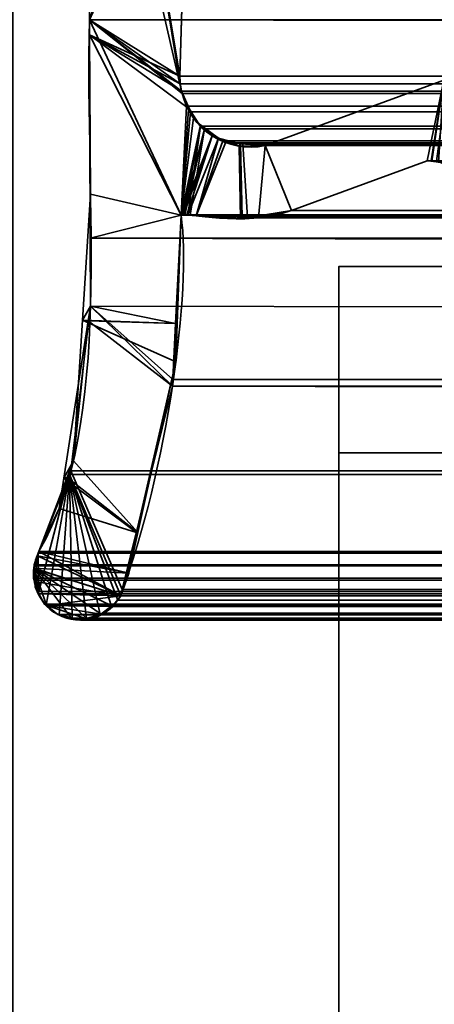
# Model space of a CAD drawing. Header units: millimetres. Extents: x -603 to 3703, y -120 to 249.
# Tile 51 of 99: x -412.42 to -407.98, y -7.91 to 2.65. Entities that reach past the tile are written whole.
import ezdxf

# ---------------------------------------------------------------- set-up
doc = ezdxf.new("R2010")
doc.units = ezdxf.units.MM
doc.layers.add('151', color=7, linetype='Continuous', true_color=0xffffff)

# ---------------------------------------------------------------- blocks, each defined once
blk = doc.blocks.new('UG_SURFACE_001')
at = {"layer": '151', "color": 252, "linetype": 'Continuous', "lineweight": 35}
for points in [[(602.5, -30, 2213), (602.5, 229.8, 2213), (-602.5, 229.8, 2213), (-602.5, -30, 2213)], [(-452.5, -30, 2063), (-452.5, 229.8, 2063), (452.5, 229.8, 2063), (452.5, -30, 2063)]]:
    blk.add_3dface(points, dxfattribs=at)
blk = doc.blocks.new('UG_SURFACE_009')
at = {"layer": '151', "color": 43, "linetype": 'Continuous', "lineweight": 35}
for points in [[(-409, 0, 2017), (-409, -49, 2017), (409, -49, 2017), (409, 0, 2017)], [(-409, 0, 2), (-370, 0, 951.5), (-344, 0, 948)], [(-409, 0, 2), (-409, 0, 2017), (-370, 0, 1186.5), (-370, 0, 951.5)], [(-344, 0, 948), (-318, 0, 951.5), (409, 0, 2), (-409, 0, 2)], [(-409, 0, 2017), (-344, 0, 1190), (-370, 0, 1186.5)], [(-318, 0, 1186.5), (-344, 0, 1190), (-409, 0, 2017), (409, 0, 2017)], [(-409, 0, 2017), (-409, 0, 2), (-409, -19.5, 23.5), (-409, -19.5, 24.884)], [(-409, -49, 2017), (-409, 0, 2017), (-409, -20.732, 30.5), (-409, -33.268, 30.5)], [(-409, -20.732, 30.5), (-409, 0, 2017), (-409, -19.5, 24.884)], [(-409, 0, 2), (409, 0, 2), (409, -2), (-409, -2)], [(-409, -19.5, 23.5), (-409, 0, 2), (-409, -2), (-409, -23.5, 12.5)], [(-409, -47), (-409, -2), (409, -2), (409, -47)], [(-409, -2), (-409, -47), (-409, -30.5, 12.5), (-409, -23.5, 12.5)]]:
    blk.add_3dface(points, dxfattribs=at)
blk = doc.blocks.new('UG_SURFACE_071')
at = {"layer": '151', "color": 7, "linetype": 'Continuous', "lineweight": 35}
for points in [[(-410.688, 1.878, 2019.188), (-411.589, 7.354, 2020.089), (-411.632, 6.018, 2020.132), (-411.628, 5.961, 2020.128)], [(-411.589, 7.354, 2020.089), (-410.701, 1.959, 2019.201), (-410.705, 2.041, 2019.205)], [(-411.589, 7.354, 2020.089), (-410.688, 1.878, 2019.188), (-410.701, 1.959, 2019.201)], [(-410.705, 2.041, 2019.205), (-410.622, 4.971, 2019.122), (-411.589, 7.354, 2020.089)], [(-411.675, 2.646, -7), (-410.427, 6.41, -7), (-410.589, 5.124, -7), (-410.597, 5.089, -7)], [(-410.427, 6.41, -7), (-411.675, 2.646, -7), (-411.628, 5.961, -7)], [(-411.675, 2.646, 2020.175), (-411.628, 5.961, 2020.128), (-411.628, 5.961, -7), (-411.675, 2.646, -7)], [(-411.628, 5.961, 2020.128), (-411.675, 2.646, 2020.175), (-411.674, 2.485, 2020.174), (-410.688, 1.878, 2019.188)], [(-410.597, 5.089, -7), (-410.622, 4.971, -7), (-411.675, 2.646, -7)], [(-410.622, 4.971, -7), (-410.705, 2.041, -7), (-411.674, 2.485, -7), (-411.675, 2.646, -7)], [(-410.705, 2.041, -7), (-410.622, 4.971, -7), (-410.622, 4.971, 2019.122), (-410.705, 2.041, 2019.205)], [(-411.675, 2.646, -7), (-411.674, 2.485, -7), (-411.674, 2.485, 2020.174)], [(-411.674, 2.485, 2020.174), (-411.675, 2.646, 2020.175), (-411.675, 2.646, -7)], [(-411.664, 0.776, 2020.164), (-411.674, 2.485, -7), (-411.665, -0.426, -7)], [(-411.664, 0.776, 2020.164), (-411.674, 2.485, 2020.174), (-411.674, 2.485, -7)], [(-411.674, 2.485, -7), (-410.688, 1.878, -7), (-410.604, 1.688, -7)], [(-411.674, 2.485, -7), (-410.705, 2.041, -7), (-410.701, 1.959, -7)], [(-410.701, 1.959, -7), (-410.688, 1.878, -7), (-411.674, 2.485, -7)], [(-410.604, 1.688, -7), (-410.561, 1.592, -7), (-410.693, 0.55, -7), (-411.674, 2.485, -7)], [(-411.665, -0.426, -7), (-411.674, 2.485, -7), (-410.693, 0.55, -7), (-410.752, -0.613, -7)], [(-411.674, 2.485, 2020.174), (-410.693, 0.55, 2019.192), (-410.636, 1.719, 2019.136), (-410.688, 1.878, 2019.188)], [(-410.693, 0.55, 2019.192), (-411.674, 2.485, 2020.174), (-411.664, 0.776, 2020.164)], [(-410.701, 1.959, -7), (-410.705, 2.041, -7), (-410.705, 2.041, 2019.205), (-410.701, 1.959, 2019.201)], [(-410.701, 1.959, 2019.201), (-410.688, 1.878, 2019.188), (-410.688, 1.878, -7), (-410.701, 1.959, -7)], [(-409.79, 1.295, -7), (-407.873, 1.997, -7), (-408.051, 1.133, -7), (-409.508, 0.599, -7)], [(-409.508, 0.599, 2018.008), (-408.051, 1.133, 2016.551), (-407.873, 1.997, 2016.373), (-409.79, 1.295, 2018.29)], [(-407.873, 1.997, -7), (-409.79, 1.295, -7), (-409.79, 1.295, 2018.29), (-407.873, 1.997, 2016.373)], [(-408.01, 1.131, -7), (-408.051, 1.133, -7), (-407.873, 1.997, -7)], [(-407.873, 1.997, 2016.373), (-408.051, 1.133, 2016.551), (-408.01, 1.128, 2016.51)], [(-407.873, 1.997, -7), (-407.835, 1.996, -7), (-407.953, 1.129, -7), (-408.01, 1.131, -7)], [(-408.01, 1.128, 2016.51), (-407.932, 1.119, 2016.433), (-407.873, 1.997, 2016.373)], [(-410.688, 1.878, -7), (-410.636, 1.719, 2019.136), (-410.614, 1.687, 2019.114)], [(-410.688, 1.878, -7), (-410.688, 1.878, 2019.188), (-410.636, 1.719, 2019.136)], [(-410.614, 1.687, 2019.114), (-410.604, 1.688, -7), (-410.688, 1.878, -7)], [(-410.614, 1.687, 2019.114), (-410.636, 1.719, 2019.136), (-410.693, 0.55, 2019.192)], [(-410.693, 0.55, 2019.192), (-410.486, 1.503, 2018.986), (-410.491, 1.51, 2018.991), (-410.614, 1.687, 2019.114)], [(-410.693, 0.55, -7), (-410.561, 1.592, -7), (-410.483, 1.518, -7)], [(-410.604, 1.688, -7), (-410.614, 1.687, 2019.114), (-410.491, 1.51, 2018.991)], [(-410.491, 1.51, 2018.991), (-410.561, 1.592, -7), (-410.604, 1.688, -7)], [(-410.491, 1.51, 2018.991), (-410.483, 1.518, -7), (-410.561, 1.592, -7)], [(-410.483, 1.518, -7), (-410.36, 1.401, -7), (-410.693, 0.55, -7)], [(-410.486, 1.503, 2018.986), (-410.693, 0.55, 2019.192), (-410.684, 0.553, 2019.184)], [(-410.684, 0.553, 2019.184), (-410.681, 0.554, 2019.181), (-410.486, 1.503, 2018.986)], [(-410.486, 1.503, 2018.986), (-410.681, 0.554, 2019.181), (-410.666, 0.553, 2019.166)], [(-410.486, 1.503, 2018.986), (-410.666, 0.553, 2019.166), (-410.622, 0.55, 2019.122)], [(-410.622, 0.55, 2019.122), (-410.532, 0.544, 2019.032), (-410.291, 1.376, 2018.791), (-410.486, 1.503, 2018.986)], [(-410.483, 1.518, -7), (-410.491, 1.51, 2018.991), (-410.486, 1.503, 2018.986)], [(-410.483, 1.518, -7), (-410.486, 1.503, 2018.986), (-410.291, 1.376, 2018.791)], [(-410.291, 1.376, 2018.791), (-410.36, 1.401, -7), (-410.483, 1.518, -7)], [(-410.684, 0.553, -7), (-410.693, 0.55, -7), (-410.36, 1.401, -7)], [(-410.36, 1.401, -7), (-410.666, 0.554, -7), (-410.684, 0.553, -7)], [(-410.684, 0.553, -7), (-410.684, 0.553, -7), (-410.36, 1.401, -7)], [(-410.36, 1.401, -7), (-410.63, 0.554, -7), (-410.666, 0.554, -7)], [(-410.622, 0.554, -7), (-410.63, 0.554, -7), (-410.36, 1.401, -7), (-410.291, 1.374, -7)], [(-410.291, 1.374, -7), (-410.071, 1.288, -7), (-410.057, 0.511, -7), (-410.622, 0.554, -7)], [(-410.532, 0.544, 2019.032), (-410.215, 1.327, 2018.715), (-410.291, 1.376, 2018.791)], [(-410.291, 1.376, 2018.791), (-410.291, 1.374, -7), (-410.36, 1.401, -7)], [(-410.291, 1.374, -7), (-410.291, 1.376, 2018.791), (-410.215, 1.327, 2018.715)], [(-410.291, 1.374, -7), (-410.215, 1.327, 2018.715), (-410.054, 1.315, 2018.554)], [(-410.054, 1.315, 2018.554), (-410.071, 1.288, -7), (-410.291, 1.374, -7)], [(-410.054, 1.315, 2018.554), (-410.215, 1.327, 2018.715), (-410.532, 0.544, 2019.032), (-410.038, 0.527, 2018.538)], [(-410.054, 1.315, 2018.554), (-410.055, 1.289, -7), (-410.071, 1.288, -7)], [(-410.039, 0.513, -7), (-410.071, 1.288, -7), (-410.055, 1.289, -7)], [(-410.039, 0.513, -7), (-410.057, 0.511, -7), (-410.071, 1.288, -7)], [(-410.055, 1.289, -7), (-410.054, 1.315, 2018.554), (-409.79, 1.295, 2018.29)], [(-410.055, 1.289, -7), (-409.79, 1.295, -7), (-409.508, 0.599, -7), (-410.039, 0.513, -7)], [(-409.79, 1.295, 2018.29), (-409.79, 1.295, -7), (-410.055, 1.289, -7)], [(-410.038, 0.527, 2018.538), (-409.862, 0.521, 2018.362), (-409.79, 1.295, 2018.29), (-410.054, 1.315, 2018.554)], [(-409.79, 1.295, 2018.29), (-409.862, 0.521, 2018.362), (-409.508, 0.599, 2018.008)], [(-408.051, 1.133, 2016.551), (-409.508, 0.599, 2018.008), (-409.508, 0.599, -7), (-408.051, 1.133, -7)], [(-408.051, 1.133, -7), (-408.01, 1.131, -7), (-408.01, 1.128, 2016.51)], [(-408.01, 1.128, 2016.51), (-408.051, 1.133, 2016.551), (-408.051, 1.133, -7)], [(-408.01, 1.131, -7), (-407.953, 1.129, -7), (-407.932, 1.119, 2016.433)], [(-407.932, 1.119, 2016.433), (-408.01, 1.128, 2016.51), (-408.01, 1.131, -7)], [(-411.665, -0.426, -7), (-411.751, -0.578, 2020.251), (-411.664, 0.776, 2020.164)], [(-410.734, -0.613, 2019.234), (-410.693, 0.55, 2019.192), (-411.664, 0.776, 2020.164), (-411.751, -0.578, 2020.251)], [(-410.752, -0.613, -7), (-410.693, 0.55, -7), (-410.693, 0.55, 2019.192)], [(-410.693, 0.55, 2019.192), (-410.734, -0.613, 2019.234), (-410.752, -0.613, -7)], [(-410.693, 0.55, -7), (-410.684, 0.553, -7), (-410.684, 0.553, 2019.184)], [(-410.684, 0.553, 2019.184), (-410.693, 0.55, 2019.192), (-410.693, 0.55, -7)], [(-410.684, 0.553, -7), (-410.666, 0.554, -7), (-410.666, 0.553, 2019.166)], [(-410.666, 0.553, 2019.166), (-410.681, 0.554, 2019.181), (-410.684, 0.553, -7)], [(-410.681, 0.554, 2019.181), (-410.684, 0.553, 2019.184), (-410.684, 0.553, -7)], [(-410.684, 0.553, -7), (-410.684, 0.553, -7), (-410.684, 0.553, 2019.184)], [(-410.666, 0.554, -7), (-410.63, 0.554, -7), (-410.622, 0.55, 2019.122)], [(-410.622, 0.55, 2019.122), (-410.666, 0.553, 2019.166), (-410.666, 0.554, -7)], [(-410.63, 0.554, -7), (-410.622, 0.554, -7), (-410.622, 0.55, 2019.122)], [(-410.622, 0.554, -7), (-410.057, 0.511, -7), (-410.038, 0.527, 2018.538)], [(-410.038, 0.527, 2018.538), (-410.532, 0.544, 2019.032), (-410.622, 0.554, -7)], [(-410.532, 0.544, 2019.032), (-410.622, 0.55, 2019.122), (-410.622, 0.554, -7)], [(-410.039, 0.513, -7), (-409.508, 0.599, -7), (-409.508, 0.599, 2018.008)], [(-409.508, 0.599, 2018.008), (-409.862, 0.521, 2018.362), (-410.039, 0.513, -7)], [(-410.057, 0.511, -7), (-410.039, 0.513, -7), (-410.038, 0.527, 2018.538)], [(-409.862, 0.521, 2018.362), (-410.038, 0.527, 2018.538), (-410.039, 0.513, -7)], [(-411.665, -0.426, -7), (-411.69, -0.585, -7), (-411.751, -0.578, 2020.251)], [(-411.69, -0.585, -7), (-411.665, -0.426, -7), (-410.752, -0.613, -7)], [(-411.848, -2.085, 2020.348), (-411.69, -0.585, -7), (-411.952, -2.27, -7)], [(-410.786, -1.283, -7), (-411.173, -2.855, -7), (-411.952, -2.27, -7), (-411.69, -0.585, -7)], [(-411.848, -2.085, 2020.348), (-411.751, -0.578, 2020.251), (-411.69, -0.585, -7)], [(-411.751, -0.578, 2020.251), (-411.848, -2.085, 2020.348), (-411.158, -2.853, 2019.658), (-410.749, -1.025, 2019.249)], [(-410.749, -1.025, 2019.249), (-410.734, -0.613, 2019.234), (-411.751, -0.578, 2020.251)], [(-411.69, -0.585, -7), (-410.752, -0.613, -7), (-410.786, -1.283, -7)], [(-410.786, -1.283, -7), (-410.752, -0.613, -7), (-410.734, -0.613, 2019.234)], [(-410.734, -0.613, 2019.234), (-410.749, -1.025, 2019.249), (-410.786, -1.283, -7)], [(-410.749, -1.025, 2019.249), (-411.173, -2.855, -7), (-410.786, -1.283, -7)], [(-410.749, -1.025, 2019.249), (-411.158, -2.853, 2019.658), (-411.173, -2.855, -7)], [(-411.952, -2.27, -7), (-411.917, -2.265, 2020.417), (-411.848, -2.085, 2020.348)], [(-411.158, -2.853, 2019.658), (-411.848, -2.085, 2020.348), (-411.917, -2.265, 2020.417)], [(-412.218, -3.057, -7), (-412.218, -3.057, 2020.718), (-411.917, -2.265, 2020.417)], [(-411.917, -2.265, 2020.417), (-412.002, -2.598, -7), (-412.218, -3.057, -7)], [(-411.255, -3.289, 2019.755), (-411.158, -2.853, 2019.658), (-411.917, -2.265, 2020.417), (-412.218, -3.057, 2020.718)], [(-411.917, -2.265, 2020.417), (-411.952, -2.27, -7), (-412.002, -2.598, -7)], [(-411.173, -2.855, -7), (-412.002, -2.598, -7), (-411.952, -2.27, -7)], [(-412.218, -3.057, -7), (-412.002, -2.598, -7), (-411.173, -2.855, -7), (-411.34, -3.532, -7)], [(-411.34, -3.532, -7), (-411.173, -2.855, -7), (-411.158, -2.853, 2019.658)], [(-411.158, -2.853, 2019.658), (-411.255, -3.289, 2019.755), (-411.34, -3.532, -7)], [(-412.232, -3.103, -7), (-412.235, -3.104, 2020.735), (-412.218, -3.057, 2020.718)], [(-412.218, -3.057, 2020.718), (-412.235, -3.104, 2020.735), (-411.255, -3.289, 2019.755)], [(-412.218, -3.057, 2020.718), (-412.218, -3.057, -7), (-412.232, -3.103, -7)], [(-411.34, -3.532, -7), (-412.232, -3.103, -7), (-412.218, -3.057, -7)], [(-412.235, -3.104, 2020.735), (-412.232, -3.103, -7), (-412.273, -3.239, -7)], [(-411.34, -3.532, -7), (-412.273, -3.239, -7), (-412.232, -3.103, -7)], [(-412.273, -3.239, -7), (-412.27, -3.201, 2020.77), (-412.235, -3.104, 2020.735)], [(-412.235, -3.104, 2020.735), (-412.27, -3.201, 2020.77), (-412.272, -3.238, 2020.772), (-411.255, -3.289, 2019.755)], [(-412.273, -3.239, -7), (-412.277, -3.254, -7), (-412.267, -3.379, 2020.767)], [(-412.264, -3.38, -7), (-412.277, -3.254, -7), (-412.273, -3.239, -7), (-411.34, -3.532, -7)], [(-412.277, -3.254, -7), (-412.264, -3.38, -7), (-412.267, -3.379, 2020.767)], [(-412.276, -3.343, 2020.776), (-412.272, -3.238, 2020.772), (-412.273, -3.239, -7)], [(-412.272, -3.238, 2020.772), (-412.276, -3.343, 2020.776), (-412.267, -3.379, 2020.767)], [(-412.267, -3.379, 2020.767), (-412.276, -3.343, 2020.776), (-412.273, -3.239, -7)], [(-412.273, -3.239, -7), (-412.272, -3.238, 2020.772), (-412.27, -3.201, 2020.77)], [(-412.272, -3.238, 2020.772), (-412.224, -3.513, 2020.724), (-412.157, -3.621, 2020.657), (-412.136, -3.638, 2020.636)], [(-412.272, -3.238, 2020.772), (-411.876, -3.767, 2020.376), (-411.768, -3.794, 2020.268), (-411.708, -3.776, 2020.208)], [(-412.267, -3.379, 2020.767), (-412.239, -3.488, 2020.74), (-412.224, -3.513, 2020.724), (-412.272, -3.238, 2020.772)], [(-412.136, -3.638, 2020.636), (-412.017, -3.733, 2020.517), (-411.876, -3.767, 2020.376), (-412.272, -3.238, 2020.772)], [(-412.272, -3.238, 2020.772), (-411.435, -3.642, 2019.935), (-411.37, -3.58, 2019.87), (-411.34, -3.532, 2019.84)], [(-411.708, -3.776, 2020.208), (-411.549, -3.729, 2020.049), (-412.272, -3.238, 2020.772)], [(-411.549, -3.729, 2020.049), (-411.515, -3.718, 2020.015), (-411.435, -3.642, 2019.935), (-412.272, -3.238, 2020.772)], [(-411.34, -3.532, 2019.84), (-411.255, -3.289, 2019.755), (-412.272, -3.238, 2020.772)], [(-412.239, -3.488, 2020.74), (-412.267, -3.379, 2020.767), (-412.264, -3.38, -7)], [(-411.255, -3.289, 2019.755), (-411.34, -3.532, 2019.84), (-411.34, -3.532, -7)], [(-412.264, -3.38, -7), (-412.258, -3.437, -7), (-412.239, -3.488, 2020.74)], [(-412.218, -3.511, -7), (-412.258, -3.437, -7), (-412.264, -3.38, -7), (-411.34, -3.532, -7)], [(-412.258, -3.437, -7), (-412.218, -3.511, -7), (-412.224, -3.513, 2020.724)], [(-412.224, -3.513, 2020.724), (-412.239, -3.488, 2020.74), (-412.258, -3.437, -7)], [(-412.157, -3.621, 2020.657), (-412.224, -3.513, 2020.724), (-412.218, -3.511, -7)], [(-412.218, -3.511, -7), (-412.161, -3.616, -7), (-412.157, -3.621, 2020.657)], [(-411.34, -3.532, -7), (-412.134, -3.638, -7), (-412.161, -3.616, -7), (-412.218, -3.511, -7)], [(-412.134, -3.638, -7), (-411.34, -3.532, -7), (-411.434, -3.648, -7)], [(-411.37, -3.58, 2019.87), (-411.435, -3.642, 2019.935), (-411.434, -3.648, -7)], [(-411.434, -3.648, -7), (-411.34, -3.532, -7), (-411.34, -3.532, 2019.84)], [(-411.34, -3.532, 2019.84), (-411.37, -3.58, 2019.87), (-411.434, -3.648, -7)], [(-412.161, -3.616, -7), (-412.134, -3.638, -7), (-412.136, -3.638, 2020.636)], [(-412.136, -3.638, 2020.636), (-412.157, -3.621, 2020.657), (-412.161, -3.616, -7)], [(-412.017, -3.733, 2020.517), (-412.136, -3.638, 2020.636), (-412.134, -3.638, -7)], [(-412.134, -3.638, -7), (-412.017, -3.733, -7), (-412.017, -3.733, 2020.517)], [(-412.134, -3.638, -7), (-411.434, -3.648, -7), (-411.457, -3.676, -7), (-411.553, -3.728, -7)], [(-411.553, -3.728, -7), (-411.637, -3.773, -7), (-411.707, -3.78, -7), (-412.134, -3.638, -7)], [(-411.875, -3.775, -7), (-412.017, -3.733, -7), (-412.134, -3.638, -7), (-411.707, -3.78, -7)], [(-411.553, -3.728, -7), (-411.457, -3.676, -7), (-411.435, -3.642, 2019.935)], [(-411.435, -3.642, 2019.935), (-411.515, -3.718, 2020.015), (-411.553, -3.728, -7)], [(-411.457, -3.676, -7), (-411.434, -3.648, -7), (-411.435, -3.642, 2019.935)], [(-412.017, -3.733, -7), (-411.875, -3.775, -7), (-411.876, -3.767, 2020.376)], [(-411.876, -3.767, 2020.376), (-412.017, -3.733, 2020.517), (-412.017, -3.733, -7)], [(-411.768, -3.794, 2020.268), (-411.876, -3.767, 2020.376), (-411.875, -3.775, -7)], [(-411.875, -3.775, -7), (-411.819, -3.792, -7), (-411.768, -3.794, 2020.268)], [(-411.707, -3.78, -7), (-411.819, -3.792, -7), (-411.875, -3.775, -7)], [(-411.819, -3.792, -7), (-411.707, -3.78, -7), (-411.708, -3.776, 2020.208)], [(-411.708, -3.776, 2020.208), (-411.768, -3.794, 2020.268), (-411.819, -3.792, -7)], [(-411.549, -3.729, 2020.049), (-411.708, -3.776, 2020.208), (-411.637, -3.773, -7)], [(-411.708, -3.776, 2020.208), (-411.707, -3.78, -7), (-411.637, -3.773, -7)], [(-411.637, -3.773, -7), (-411.553, -3.728, -7), (-411.549, -3.729, 2020.049)], [(-411.515, -3.718, 2020.015), (-411.549, -3.729, 2020.049), (-411.553, -3.728, -7)]]:
    blk.add_3dface(points, dxfattribs=at)
blk = doc.blocks.new('UG_SURFACE_072')
at = {"layer": '151', "color": 7, "linetype": 'Continuous', "lineweight": 35}
for points in [[(-410.622, 4.971, 2019.122), (-410.705, 2.041, 2019.205), (-411.675, 2.646, 2020.175), (-411.628, 5.961, 2020.128)], [(411.675, 2.646, 2020.175), (411.628, 5.961, 2020.128), (-411.628, 5.961, 2020.128), (-411.675, 2.646, 2020.175)], [(-410.705, 2.041, 2019.205), (-410.622, 4.971, 2019.122), (410.622, 4.971, 2019.122), (410.705, 2.041, 2019.205)], [(-411.675, 2.646, 2020.175), (-410.688, 1.878, 2019.188), (-410.68, 1.854, 2019.18)], [(-411.675, 2.646, 2020.175), (-410.705, 2.041, 2019.205), (-410.701, 1.959, 2019.201)], [(-410.701, 1.959, 2019.201), (-410.688, 1.878, 2019.188), (-411.675, 2.646, 2020.175)], [(-410.68, 1.854, 2019.18), (-410.636, 1.719, 2019.136), (-410.693, 0.55, 2019.192), (-411.675, 2.646, 2020.175)], [(-411.667, 0.303, 2020.167), (-411.675, 2.646, 2020.175), (-410.693, 0.55, 2019.192)], [(411.664, 0.776, 2020.164), (-411.675, 2.646, 2020.175), (-411.667, 0.303, 2020.167)], [(411.664, 0.776, 2020.164), (411.675, 2.646, 2020.175), (-411.675, 2.646, 2020.175)], [(-410.701, 1.959, 2019.201), (-410.705, 2.041, 2019.205), (410.705, 2.041, 2019.205)], [(-410.701, 1.959, 2019.201), (410.705, 2.041, 2019.205), (410.701, 1.959, 2019.201)], [(410.701, 1.959, 2019.201), (410.688, 1.878, 2019.188), (-410.688, 1.878, 2019.188), (-410.701, 1.959, 2019.201)], [(-409.79, 1.295, 2018.29), (-407.873, 1.997, 2016.373), (-408.051, 1.133, 2016.551), (-409.508, 0.599, 2018.008)], [(-407.873, 1.997, 2016.373), (-409.79, 1.295, 2018.29), (409.79, 1.295, 2018.29), (407.873, 1.997, 2016.373)], [(-408.004, 1.127, 2016.504), (-408.051, 1.133, 2016.551), (-407.873, 1.997, 2016.373)], [(-407.873, 1.997, 2016.373), (-407.931, 1.119, 2016.431), (-408.004, 1.127, 2016.504)], [(-410.688, 1.878, 2019.188), (410.688, 1.878, 2019.188), (410.679, 1.854, 2019.179)], [(410.679, 1.854, 2019.179), (-410.68, 1.854, 2019.18), (-410.688, 1.878, 2019.188)], [(-410.636, 1.719, 2019.136), (-410.68, 1.854, 2019.18), (410.679, 1.854, 2019.179)], [(-410.636, 1.719, 2019.136), (410.679, 1.854, 2019.179), (410.605, 1.66, 2019.105)], [(-410.693, 0.55, 2019.192), (-410.636, 1.719, 2019.136), (-410.591, 1.656, 2019.091)], [(-410.636, 1.719, 2019.136), (410.605, 1.66, 2019.105), (410.596, 1.65, 2019.096)], [(410.596, 1.65, 2019.096), (-410.591, 1.656, 2019.091), (-410.636, 1.719, 2019.136)], [(-410.591, 1.656, 2019.091), (-410.486, 1.503, 2018.986), (-410.693, 0.55, 2019.192)], [(-410.486, 1.503, 2018.986), (-410.591, 1.656, 2019.091), (410.596, 1.65, 2019.096)], [(-410.442, 1.475, 2018.942), (-410.486, 1.503, 2018.986), (410.596, 1.65, 2019.096)], [(410.596, 1.65, 2019.096), (410.441, 1.473, 2018.941), (-410.442, 1.475, 2018.942)], [(-410.688, 0.552, 2019.187), (-410.693, 0.55, 2019.192), (-410.486, 1.503, 2018.986)], [(-410.486, 1.503, 2018.986), (-410.681, 0.554, 2019.181), (-410.688, 0.552, 2019.187)], [(-410.677, 0.554, 2019.177), (-410.681, 0.554, 2019.181), (-410.486, 1.503, 2018.986)], [(-410.677, 0.554, 2019.177), (-410.486, 1.503, 2018.986), (-410.442, 1.475, 2018.942)], [(-410.652, 0.552, 2019.152), (-410.677, 0.554, 2019.177), (-410.442, 1.475, 2018.942)], [(-410.442, 1.475, 2018.942), (-410.595, 0.548, 2019.095), (-410.652, 0.552, 2019.152)], [(-410.442, 1.475, 2018.942), (-410.246, 1.348, 2018.746), (-410.532, 0.544, 2019.032), (-410.595, 0.548, 2019.095)], [(-410.442, 1.475, 2018.942), (410.407, 1.434, 2018.907), (410.247, 1.347, 2018.747)], [(-410.442, 1.475, 2018.942), (410.441, 1.473, 2018.941), (410.407, 1.434, 2018.907)], [(410.247, 1.347, 2018.747), (-410.246, 1.348, 2018.746), (-410.442, 1.475, 2018.942)], [(-410.246, 1.348, 2018.746), (-410.215, 1.327, 2018.715), (-410.532, 0.544, 2019.032)], [(-409.979, 0.525, 2018.479), (-410.532, 0.544, 2019.032), (-410.215, 1.327, 2018.715), (-410.029, 1.313, 2018.529)], [(-410.246, 1.348, 2018.746), (410.247, 1.347, 2018.747), (410.205, 1.323, 2018.705)], [(-410.215, 1.327, 2018.715), (-410.246, 1.348, 2018.746), (410.205, 1.323, 2018.705)], [(-410.215, 1.327, 2018.715), (410.205, 1.323, 2018.705), (410.029, 1.311, 2018.529)], [(410.029, 1.311, 2018.529), (-410.029, 1.313, 2018.529), (-410.215, 1.327, 2018.715)], [(-410.029, 1.313, 2018.529), (-409.79, 1.295, 2018.29), (-409.862, 0.521, 2018.362), (-409.979, 0.525, 2018.479)], [(-410.029, 1.313, 2018.529), (410.029, 1.311, 2018.529), (409.79, 1.295, 2018.29)], [(409.79, 1.295, 2018.29), (-409.79, 1.295, 2018.29), (-410.029, 1.313, 2018.529)], [(-409.508, 0.599, 2018.008), (-409.862, 0.521, 2018.362), (-409.79, 1.295, 2018.29)], [(408.051, 1.133, 2016.551), (409.508, 0.599, 2018.008), (-409.508, 0.599, 2018.008), (-408.051, 1.133, 2016.551)], [(-408.051, 1.133, 2016.551), (-408.004, 1.127, 2016.504), (408.003, 1.136, 2016.503)], [(408.003, 1.136, 2016.503), (408.051, 1.133, 2016.551), (-408.051, 1.133, 2016.551)], [(408, 1.136, 2016.5), (-408.004, 1.127, 2016.504), (-407.931, 1.119, 2016.431)], [(408, 1.136, 2016.5), (408.003, 1.136, 2016.503), (-408.004, 1.127, 2016.504)], [(-411.667, 0.303, 2020.167), (411.694, 0.307, 2020.195), (411.664, 0.776, 2020.164)], [(-410.693, 0.55, 2019.192), (-410.782, -1.214, 2019.282), (-411.665, -0.426, 2020.165), (-411.667, 0.303, 2020.167)], [(410.749, -1.025, 2019.249), (-410.782, -1.214, 2019.282), (-410.693, 0.55, 2019.192)], [(410.693, 0.55, 2019.192), (-410.693, 0.55, 2019.192), (-410.688, 0.552, 2019.187), (410.688, 0.552, 2019.187)], [(-410.693, 0.55, 2019.192), (410.693, 0.55, 2019.192), (410.749, -1.025, 2019.249)], [(410.688, 0.552, 2019.187), (-410.688, 0.552, 2019.187), (-410.681, 0.554, 2019.181)], [(-410.681, 0.554, 2019.181), (-410.677, 0.554, 2019.177), (410.677, 0.554, 2019.177), (410.681, 0.554, 2019.181)], [(410.681, 0.554, 2019.181), (410.688, 0.552, 2019.187), (-410.681, 0.554, 2019.181)], [(410.677, 0.554, 2019.177), (-410.677, 0.554, 2019.177), (-410.652, 0.552, 2019.152), (410.652, 0.552, 2019.152)], [(410.652, 0.552, 2019.152), (-410.652, 0.552, 2019.152), (-410.595, 0.548, 2019.095), (410.595, 0.548, 2019.095)], [(410.595, 0.548, 2019.095), (-410.595, 0.548, 2019.095), (-410.532, 0.544, 2019.032)], [(410.532, 0.544, 2019.032), (410.595, 0.548, 2019.095), (-410.532, 0.544, 2019.032)], [(-410.532, 0.544, 2019.032), (-409.979, 0.525, 2018.479), (409.979, 0.525, 2018.479), (410.532, 0.544, 2019.032)], [(-409.862, 0.521, 2018.362), (409.508, 0.599, 2018.008), (409.862, 0.521, 2018.362)], [(-409.862, 0.521, 2018.362), (-409.508, 0.599, 2018.008), (409.508, 0.599, 2018.008)], [(409.862, 0.521, 2018.362), (-409.979, 0.525, 2018.479), (-409.862, 0.521, 2018.362)], [(409.862, 0.521, 2018.362), (409.979, 0.525, 2018.479), (-409.979, 0.525, 2018.479)], [(411.848, -2.085, 2020.348), (411.694, 0.307, 2020.195), (-411.667, 0.303, 2020.167)], [(411.848, -2.085, 2020.348), (-411.667, 0.303, 2020.167), (-411.665, -0.426, 2020.165)], [(-410.786, -1.283, 2019.286), (-411.324, -3.466, 2019.824), (-411.875, -2.193, 2020.375), (-411.665, -0.426, 2020.165)], [(-411.665, -0.426, 2020.165), (-411.875, -2.193, 2020.375), (411.901, -2.223, 2020.401)], [(-411.665, -0.426, 2020.165), (-410.782, -1.214, 2019.282), (-410.786, -1.283, 2019.286)], [(-411.665, -0.426, 2020.165), (411.901, -2.223, 2020.401), (411.848, -2.085, 2020.348)], [(410.749, -1.025, 2019.249), (410.79, -1.208, 2019.29), (-410.782, -1.214, 2019.282)], [(-410.786, -1.283, 2019.286), (410.79, -1.208, 2019.29), (411.255, -3.289, 2019.755)], [(-410.786, -1.283, 2019.286), (-410.782, -1.214, 2019.282), (410.79, -1.208, 2019.29)], [(411.255, -3.289, 2019.755), (-411.324, -3.466, 2019.824), (-410.786, -1.283, 2019.286)], [(-411.89, -2.231, 2020.391), (-411.875, -2.193, 2020.375), (-411.324, -3.466, 2019.824), (-411.34, -3.532, 2019.84)], [(-411.875, -2.193, 2020.375), (-411.89, -2.231, 2020.391), (411.901, -2.223, 2020.401)], [(-412.141, -3.633, 2020.641), (-412.157, -3.621, 2020.657), (-412.225, -3.511, 2020.725), (-411.89, -2.231, 2020.391)], [(-412.225, -3.074, 2020.725), (-412.218, -3.057, 2020.718), (-411.89, -2.231, 2020.391), (-412.225, -3.511, 2020.725)], [(-411.89, -2.231, 2020.391), (-412.218, -3.057, 2020.718), (412.218, -3.057, 2020.718)], [(-411.89, -2.231, 2020.391), (-412, -3.737, 2020.5), (-412.017, -3.733, 2020.517), (-412.141, -3.633, 2020.641)], [(-411.86, -3.771, 2020.36), (-412, -3.737, 2020.5), (-411.89, -2.231, 2020.391)], [(412.218, -3.057, 2020.718), (411.901, -2.223, 2020.401), (-411.89, -2.231, 2020.391)], [(-411.89, -2.231, 2020.391), (-411.441, -3.648, 2019.941), (-411.515, -3.718, 2020.015), (-411.561, -3.732, 2020.061)], [(-411.561, -3.732, 2020.061), (-411.707, -3.776, 2020.207), (-411.89, -2.231, 2020.391)], [(-411.707, -3.776, 2020.207), (-411.768, -3.794, 2020.268), (-411.86, -3.771, 2020.36), (-411.89, -2.231, 2020.391)], [(-411.34, -3.532, 2019.84), (-411.37, -3.58, 2019.87), (-411.89, -2.231, 2020.391)], [(-411.37, -3.58, 2019.87), (-411.441, -3.648, 2019.941), (-411.89, -2.231, 2020.391)], [(412.218, -3.057, 2020.718), (-412.218, -3.057, 2020.718), (-412.225, -3.074, 2020.725), (412.225, -3.074, 2020.725)], [(-412.27, -3.366, 2020.77), (-412.276, -3.343, 2020.776), (-412.27, -3.211, 2020.77), (-412.225, -3.074, 2020.725)], [(-412.225, -3.074, 2020.725), (-412.225, -3.511, 2020.725), (-412.239, -3.488, 2020.74), (-412.27, -3.366, 2020.77)], [(-412.27, -3.211, 2020.77), (-412.27, -3.201, 2020.77), (-412.225, -3.074, 2020.725)], [(412.27, -3.201, 2020.77), (412.225, -3.074, 2020.725), (-412.225, -3.074, 2020.725), (-412.27, -3.201, 2020.77)], [(412.276, -3.343, 2020.776), (-412.27, -3.211, 2020.77), (-412.276, -3.343, 2020.776)], [(-412.27, -3.211, 2020.77), (412.27, -3.211, 2020.77), (412.27, -3.201, 2020.77)], [(-412.27, -3.201, 2020.77), (-412.27, -3.211, 2020.77), (412.27, -3.201, 2020.77)], [(412.276, -3.343, 2020.776), (412.27, -3.211, 2020.77), (-412.27, -3.211, 2020.77)], [(-412.276, -3.343, 2020.776), (-412.27, -3.366, 2020.77), (412.27, -3.366, 2020.77), (412.276, -3.343, 2020.776)], [(412.239, -3.488, 2020.74), (-412.27, -3.366, 2020.77), (-412.239, -3.488, 2020.74)], [(412.239, -3.488, 2020.74), (412.27, -3.366, 2020.77), (-412.27, -3.366, 2020.77)], [(411.255, -3.289, 2019.755), (411.318, -3.469, 2019.818), (-411.324, -3.466, 2019.824)], [(-411.34, -3.532, 2019.84), (-411.324, -3.466, 2019.824), (411.318, -3.469, 2019.818)], [(411.318, -3.469, 2019.818), (411.34, -3.532, 2019.84), (-411.34, -3.532, 2019.84)], [(-412.239, -3.488, 2020.74), (-412.225, -3.511, 2020.725), (412.225, -3.511, 2020.725), (412.239, -3.488, 2020.74)], [(412.157, -3.621, 2020.657), (-412.225, -3.511, 2020.725), (-412.157, -3.621, 2020.657)], [(412.157, -3.621, 2020.657), (412.225, -3.511, 2020.725), (-412.225, -3.511, 2020.725)], [(411.37, -3.58, 2019.87), (-411.441, -3.648, 2019.941), (-411.37, -3.58, 2019.87)], [(411.37, -3.58, 2019.87), (411.441, -3.648, 2019.941), (-411.441, -3.648, 2019.941)], [(-411.37, -3.58, 2019.87), (411.34, -3.532, 2019.84), (411.37, -3.58, 2019.87)], [(-411.37, -3.58, 2019.87), (-411.34, -3.532, 2019.84), (411.34, -3.532, 2019.84)], [(-412.157, -3.621, 2020.657), (-412.141, -3.633, 2020.641), (412.141, -3.633, 2020.641), (412.157, -3.621, 2020.657)], [(412.141, -3.633, 2020.641), (-412.141, -3.633, 2020.641), (-412.017, -3.733, 2020.517), (412.017, -3.733, 2020.517)], [(-411.515, -3.718, 2020.015), (411.441, -3.648, 2019.941), (411.515, -3.718, 2020.015)], [(-411.515, -3.718, 2020.015), (-411.441, -3.648, 2019.941), (411.441, -3.648, 2019.941)], [(412.017, -3.733, 2020.517), (-412.017, -3.733, 2020.517), (-412, -3.737, 2020.5), (412, -3.737, 2020.5)], [(412, -3.737, 2020.5), (-412, -3.737, 2020.5), (-411.86, -3.771, 2020.36), (411.86, -3.771, 2020.36)], [(411.768, -3.794, 2020.268), (-411.86, -3.771, 2020.36), (-411.768, -3.794, 2020.268)], [(411.768, -3.794, 2020.268), (411.86, -3.771, 2020.36), (-411.86, -3.771, 2020.36)], [(-411.768, -3.794, 2020.268), (-411.707, -3.776, 2020.207), (411.707, -3.776, 2020.207), (411.768, -3.794, 2020.268)], [(411.707, -3.776, 2020.207), (-411.707, -3.776, 2020.207), (-411.561, -3.732, 2020.061), (411.561, -3.732, 2020.061)], [(411.515, -3.718, 2020.015), (-411.561, -3.732, 2020.061), (-411.515, -3.718, 2020.015)], [(411.515, -3.718, 2020.015), (411.561, -3.732, 2020.061), (-411.561, -3.732, 2020.061)]]:
    blk.add_3dface(points, dxfattribs=at)
blk = doc.blocks.new('UG_SURFACE_078')
at = {"layer": '151', "color": 252, "linetype": 'Continuous', "lineweight": 35}
for points in [[(-414, -46.92, 2022.5), (414, -46.92, 2022.5), (414, 62.92, 2022.5), (-414, 62.92, 2022.5)], [(-412.5, -46.92, 2021), (-412.5, 62.92, 2021), (412.5, 62.92, 2021), (412.5, -46.92, 2021)]]:
    blk.add_3dface(points, dxfattribs=at)

msp = doc.modelspace()

# ---------------------------------------------------------------- linework, layer by layer
at = {"layer": '151', "color": 252, "linetype": 'Continuous', "lineweight": -3, "true_color": 0x939598}
for p, q in [((-411.675, 2.646, -7), (-411.628, 5.961, -7)), ((-410.622, 4.971, 2019.122), (-410.705, 2.041, 2019.205)), ((-410.622, 4.971, 2019.122), (-410.705, 2.041, 2019.205)), ((-410.705, 2.041, -7), (-410.622, 4.971, -7)), ((411.675, 2.646, 2020.175), (-411.675, 2.646, 2020.175)), ((-411.675, 2.646, 2020.175), (-411.675, 2.646, -7)), ((-410.705, 2.041, 2019.205), (410.705, 2.041, 2019.205)), ((-410.705, 2.041, -7), (-410.705, 2.041, 2019.205)), ((-409.79, 1.295, 2018.29), (-407.873, 1.997, 2016.373)), ((-409.79, 1.295, 2018.29), (-407.873, 1.997, 2016.373)), ((-409.79, 1.295, -7), (-407.873, 1.997, -7)), ((-410.688, 1.878, 2019.188), (410.688, 1.878, 2019.188)), ((-410.688, 1.878, -7), (-410.688, 1.878, 2019.188)), ((-409.79, 1.295, 2018.29), (409.79, 1.295, 2018.29)), ((-409.79, 1.295, -7), (-409.79, 1.295, 2018.29)), ((-408.051, 1.133, 2016.551), (-409.508, 0.599, 2018.008)), ((-409.508, 0.599, 2018.008), (-408.051, 1.133, 2016.551)), ((-408.051, 1.133, -7), (-409.508, 0.599, -7)), ((-408.051, 1.133, 2016.551), (-408.051, 1.133, -7)), ((408.051, 1.133, 2016.551), (-408.051, 1.133, 2016.551)), ((-410.693, 0.55, 2019.193), (-410.693, 0.55, -7)), ((410.693, 0.55, 2019.193), (-410.693, 0.55, 2019.193)), ((-409.508, 0.599, 2018.008), (-409.508, 0.599, -7)), ((409.508, 0.599, 2018.008), (-409.508, 0.599, 2018.008)), ((-409, 0, 2017), (-409, 0, 2)), ((-409, 0, 2017), (409, 0, 2017)), ((-409, 0, 2017), (-409, -49, 2017)), ((-409, 0, 2), (-409, -2)), ((-409, 0, 2), (409, 0, 2)), ((-409, -2), (409, -2)), ((-409, -2), (-409, -47)), ((-412.218, -3.057, 2020.718), (-412.218, -3.057, -7)), ((412.218, -3.057, 2020.718), (-412.218, -3.057, 2020.718)), ((-411.34, -3.532, 2019.84), (-411.34, -3.532, -7)), ((411.34, -3.532, 2019.84), (-411.34, -3.532, 2019.84)), ((412.017, -3.733, 2020.517), (-412.017, -3.733, 2020.517)), ((-412.017, -3.733, 2020.517), (-412.017, -3.733, -7))]:
    msp.add_line(p, q, dxfattribs=at)
for points in [[(-411.675, 2.646, 2020.175), (-411.732, 0.67, 2020.232), (-411.41, -1.668, 2019.91), (-412.218, -3.057, 2020.718)], [(-412.218, -3.057, 2020.718), (-411.41, -1.668, 2019.91), (-411.732, 0.67, 2020.232), (-411.675, 2.646, 2020.175)], [(-411.675, 2.646, -7), (-411.732, 0.67, -7), (-411.41, -1.668, -7), (-412.218, -3.057, -7)], [(-410.688, 1.878, 2019.188), (-410.7, 1.932, 2019.2), (-410.705, 1.986, 2019.205), (-410.705, 2.041, 2019.205)], [(-410.705, 2.041, -7), (-410.705, 1.986, -7), (-410.7, 1.932, -7), (-410.688, 1.878, -7)], [(-410.688, 1.878, 2019.188), (-410.7, 1.932, 2019.2), (-410.705, 1.986, 2019.205), (-410.705, 2.041, 2019.205)], [(-410.688, 1.878, -7), (-410.601, 1.469, -7), (-410.199, 1.208, -7), (-409.79, 1.295, -7)], [(-409.79, 1.295, 2018.29), (-410.199, 1.208, 2018.699), (-410.601, 1.469, 2019.101), (-410.688, 1.878, 2019.188)], [(-409.79, 1.295, 2018.29), (-410.199, 1.208, 2018.699), (-410.601, 1.469, 2019.101), (-410.688, 1.878, 2019.188)], [(-408.051, 1.133, -7), (-407.96, 1.149, -7), (-407.867, 1.11, -7), (-407.814, 1.033, -7)], [(-408.051, 1.133, 2016.551), (-407.96, 1.149, 2016.46), (-407.867, 1.11, 2016.367), (-407.814, 1.033, 2016.314)], [(-408.051, 1.133, 2016.551), (-407.96, 1.149, 2016.46), (-407.867, 1.11, 2016.367), (-407.814, 1.033, 2016.314)], [(-410.693, 0.55, 2019.193), (-410.578, -0.261, 2019.078), (-410.84, -2.167, 2019.34), (-411.34, -3.532, 2019.84)], [(-411.34, -3.532, -7), (-410.84, -2.167, -7), (-410.578, -0.261, -7), (-410.693, 0.55, -7)], [(-411.34, -3.532, 2019.84), (-410.84, -2.167, 2019.34), (-410.578, -0.261, 2019.078), (-410.693, 0.55, 2019.193)], [(-410.693, 0.55, 2019.193), (-410.638, 0.589, 2019.138), (-410.043, 0.409, 2018.543), (-409.508, 0.599, 2018.008)], [(-410.693, 0.55, -7), (-410.638, 0.589, -7), (-410.043, 0.409, -7), (-409.508, 0.599, -7)], [(-410.693, 0.55, 2019.193), (-410.638, 0.589, 2019.138), (-410.043, 0.409, 2018.543), (-409.508, 0.599, 2018.008)], [(-412.218, -3.057, 2020.718), (-412.35, -3.299, 2020.85), (-412.259, -3.602, 2020.759), (-412.017, -3.733, 2020.517)], [(-412.218, -3.057, -7), (-412.35, -3.299, -7), (-412.259, -3.602, -7), (-412.017, -3.733, -7)], [(-412.218, -3.057, 2020.718), (-412.35, -3.299, 2020.85), (-412.259, -3.602, 2020.759), (-412.017, -3.733, 2020.517)], [(-412.017, -3.733, 2020.517), (-411.774, -3.865, 2020.274), (-411.471, -3.774, 2019.971), (-411.34, -3.532, 2019.84)], [(-412.017, -3.733, -7), (-411.774, -3.865, -7), (-411.471, -3.774, -7), (-411.34, -3.532, -7)], [(-412.017, -3.733, 2020.517), (-411.774, -3.865, 2020.274), (-411.471, -3.774, 2019.971), (-411.34, -3.532, 2019.84)]]:
    msp.add_open_spline(points, degree=3, dxfattribs=at)

# ---------------------------------------------------------------- block references
for name in ['UG_SURFACE_001', 'UG_SURFACE_078', 'UG_SURFACE_009', 'UG_SURFACE_071', 'UG_SURFACE_072']:
    msp.add_blockref(name, (0, 0), dxfattribs=at)

doc.saveas('drawing.dxf')
